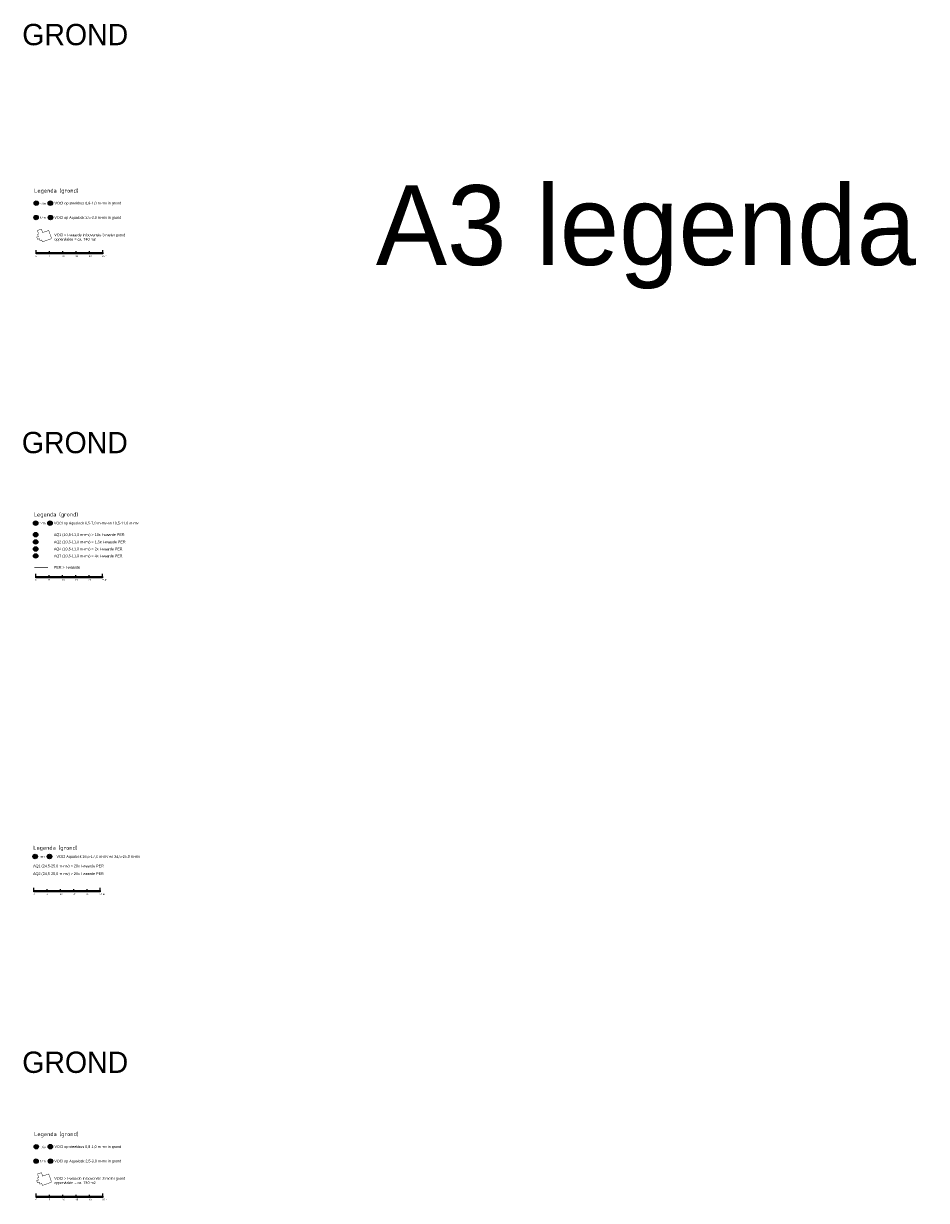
# Model space of a CAD drawing. Header units: millimetres. Extents: x 237058 to 239804, y 565701 to 567407.
# Tile 63 of 64: x 239464 to 239804, y 565895 to 566337. Entities that reach past the tile are written whole.
import ezdxf

# ---------------------------------------------------------------- set-up
doc = ezdxf.new("R2010")
doc.units = ezdxf.units.MM
for name, color, linetype in [('BC_LEGENDA', 7, 'CONTINUOUS'), ('Contouren G', 7, 'CONTINUOUS'), ('Contouren G 5 tot 15', 7, 'CONTINUOUS')]:
    doc.layers.add(name, color=color, linetype=linetype)
doc.styles.add('grondslag', font='isocpeur.ttf')
doc.styles.add('TAUW-ISOCP', font='tcb_isocp.shx')

msp = doc.modelspace()

# ---------------------------------------------------------------- hatches: boundary and pattern name
at = {"layer": 'BC_LEGENDA'}
h = msp.add_hatch(color=103, dxfattribs=at)
h.dxf.hatch_style = 1
edge = h.paths.add_edge_path()
edge.add_arc((239469.097, 566269.939), 0.835, 0, 360)
h = msp.add_hatch(color=103, dxfattribs=at)
h.dxf.hatch_style = 1
edge = h.paths.add_edge_path()
edge.add_arc((239474.388, 566269.959), 0.835, 0, 360)
h = msp.add_hatch(color=4, dxfattribs=at)
h.dxf.hatch_style = 1
edge = h.paths.add_edge_path()
edge.add_arc((239469.015, 566264.534), 0.835, 0, 360)
h = msp.add_hatch(color=4, dxfattribs=at)
h.dxf.hatch_style = 1
edge = h.paths.add_edge_path()
edge.add_arc((239474.422, 566264.535), 0.835, 0, 360)
h = msp.add_hatch(color=7, dxfattribs=at)
h.dxf.hatch_style = 1
h.paths.add_polyline_path([(239474.115, 566251.379), (239469.115, 566251.379), (239469.115, 566250.9), (239474.115, 566250.9)])
h.paths.add_polyline_path([(239484.115, 566251.379), (239479.115, 566251.379), (239479.115, 566250.9), (239484.115, 566250.9)])
h.paths.add_polyline_path([(239494.115, 566251.379), (239489.115, 566251.379), (239489.115, 566250.9), (239494.115, 566250.9)])
h = msp.add_hatch(color=4, dxfattribs=at)
h.dxf.hatch_style = 1
edge = h.paths.add_edge_path()
edge.add_arc((239468.862, 566149.724), 0.835, 0, 360)
h = msp.add_hatch(color=4, dxfattribs=at)
h.dxf.hatch_style = 1
edge = h.paths.add_edge_path()
edge.add_arc((239474.269, 566149.725), 0.835, 0, 360)
h = msp.add_hatch(color=4, dxfattribs=at)
h.dxf.hatch_style = 1
edge = h.paths.add_edge_path()
edge.add_arc((239468.862, 566145.392), 0.835, 0, 360)
h = msp.add_hatch(color=4, dxfattribs=at)
h.dxf.hatch_style = 1
edge = h.paths.add_edge_path()
edge.add_arc((239468.862, 566142.684), 0.835, 0, 360)
h = msp.add_hatch(color=4, dxfattribs=at)
h.dxf.hatch_style = 1
edge = h.paths.add_edge_path()
edge.add_arc((239468.862, 566140.025), 0.835, 0, 360)
h = msp.add_hatch(color=4, dxfattribs=at)
h.dxf.hatch_style = 1
edge = h.paths.add_edge_path()
edge.add_arc((239468.862, 566137.416), 0.835, 0, 360)
h = msp.add_hatch(color=7, dxfattribs=at)
h.dxf.hatch_style = 1
h.paths.add_polyline_path([(239473.961, 566129.714), (239468.961, 566129.714), (239468.961, 566129.234), (239473.961, 566129.234)])
h.paths.add_polyline_path([(239483.961, 566129.714), (239478.961, 566129.714), (239478.961, 566129.234), (239483.961, 566129.234)])
h.paths.add_polyline_path([(239493.961, 566129.714), (239488.961, 566129.714), (239488.961, 566129.234), (239493.961, 566129.234)])
h = msp.add_hatch(color=4, dxfattribs=at)
h.dxf.hatch_style = 1
edge = h.paths.add_edge_path()
edge.add_arc((239468.658, 566024.49), 0.835, 0, 360)
h = msp.add_hatch(color=4, dxfattribs=at)
h.dxf.hatch_style = 1
edge = h.paths.add_edge_path()
edge.add_arc((239474.065, 566024.491), 0.835, 0, 360)
h = msp.add_hatch(color=7, dxfattribs=at)
h.dxf.hatch_style = 1
h.paths.add_polyline_path([(239473.158, 566011.709), (239468.158, 566011.709), (239468.158, 566011.23), (239473.158, 566011.23)])
h.paths.add_polyline_path([(239483.158, 566011.709), (239478.158, 566011.709), (239478.158, 566011.23), (239483.158, 566011.23)])
h.paths.add_polyline_path([(239493.158, 566011.709), (239488.158, 566011.709), (239488.158, 566011.23), (239493.158, 566011.23)])
h = msp.add_hatch(color=103, dxfattribs=at)
h.dxf.hatch_style = 1
edge = h.paths.add_edge_path()
edge.add_arc((239469.097, 565915.464), 0.835, 0, 360)
h = msp.add_hatch(color=103, dxfattribs=at)
h.dxf.hatch_style = 1
edge = h.paths.add_edge_path()
edge.add_arc((239474.388, 565915.484), 0.835, 0, 360)
h = msp.add_hatch(color=4, dxfattribs=at)
h.dxf.hatch_style = 1
edge = h.paths.add_edge_path()
edge.add_arc((239469.015, 565910.059), 0.835, 0, 360)
h = msp.add_hatch(color=4, dxfattribs=at)
h.dxf.hatch_style = 1
edge = h.paths.add_edge_path()
edge.add_arc((239474.422, 565910.06), 0.835, 0, 360)
h = msp.add_hatch(color=7, dxfattribs=at)
h.dxf.hatch_style = 1
h.paths.add_polyline_path([(239474.115, 565896.904), (239469.115, 565896.904), (239469.115, 565896.425), (239474.115, 565896.425)])
h.paths.add_polyline_path([(239484.115, 565896.904), (239479.115, 565896.904), (239479.115, 565896.425), (239484.115, 565896.425)])
h.paths.add_polyline_path([(239494.115, 565896.904), (239489.115, 565896.904), (239489.115, 565896.425), (239494.115, 565896.425)])

# ---------------------------------------------------------------- linework, layer by layer
at = {"layer": 'BC_LEGENDA', "flags": 128}
for points in [[(239469.115, 566251.379), (239469.115, 566252.337)], [(239474.115, 566250.9), (239474.115, 566251.858)], [(239479.115, 566250.9), (239479.115, 566251.858)], [(239484.115, 566250.9), (239484.115, 566251.858)], [(239489.115, 566250.9), (239489.115, 566251.858)], [(239494.115, 566251.379), (239494.115, 566252.337)], [(239468.961, 566129.714), (239468.961, 566130.672)], [(239493.961, 566129.714), (239493.961, 566130.672)], [(239473.961, 566129.234), (239473.961, 566130.193)], [(239478.961, 566129.234), (239478.961, 566130.193)], [(239483.961, 566129.234), (239483.961, 566130.193)], [(239488.961, 566129.234), (239488.961, 566130.193)], [(239468.158, 566011.709), (239468.158, 566012.667)], [(239473.158, 566011.23), (239473.158, 566012.188)], [(239478.158, 566011.23), (239478.158, 566012.188)], [(239483.158, 566011.23), (239483.158, 566012.188)], [(239488.158, 566011.23), (239488.158, 566012.188)], [(239493.158, 566011.709), (239493.158, 566012.667)], [(239469.115, 565896.904), (239469.115, 565897.862)], [(239474.115, 565896.425), (239474.115, 565897.383)], [(239479.115, 565896.425), (239479.115, 565897.383)], [(239484.115, 565896.425), (239484.115, 565897.383)], [(239489.115, 565896.425), (239489.115, 565897.383)], [(239494.115, 565896.904), (239494.115, 565897.862)]]:
    msp.add_lwpolyline(points, dxfattribs=at)
at = {"layer": 'BC_LEGENDA', "color": 7}
for points in [[(239469.115, 566251.379), (239474.115, 566251.379), (239474.115, 566250.9), (239469.115, 566250.9)], [(239474.115, 566251.379), (239479.115, 566251.379), (239479.115, 566250.9), (239474.115, 566250.9)], [(239479.115, 566251.379), (239484.115, 566251.379), (239484.115, 566250.9), (239479.115, 566250.9)], [(239484.115, 566251.379), (239489.115, 566251.379), (239489.115, 566250.9), (239484.115, 566250.9)], [(239489.115, 566251.379), (239494.115, 566251.379), (239494.115, 566250.9), (239489.115, 566250.9)], [(239468.961, 566129.714), (239473.961, 566129.714), (239473.961, 566129.234), (239468.961, 566129.234)], [(239473.961, 566129.714), (239478.961, 566129.714), (239478.961, 566129.234), (239473.961, 566129.234)], [(239478.961, 566129.714), (239483.961, 566129.714), (239483.961, 566129.234), (239478.961, 566129.234)], [(239483.961, 566129.714), (239488.961, 566129.714), (239488.961, 566129.234), (239483.961, 566129.234)], [(239488.961, 566129.714), (239493.961, 566129.714), (239493.961, 566129.234), (239488.961, 566129.234)], [(239468.158, 566011.709), (239473.158, 566011.709), (239473.158, 566011.23), (239468.158, 566011.23)], [(239473.158, 566011.709), (239478.158, 566011.709), (239478.158, 566011.23), (239473.158, 566011.23)], [(239478.158, 566011.709), (239483.158, 566011.709), (239483.158, 566011.23), (239478.158, 566011.23)], [(239483.158, 566011.709), (239488.158, 566011.709), (239488.158, 566011.23), (239483.158, 566011.23)], [(239488.158, 566011.709), (239493.158, 566011.709), (239493.158, 566011.23), (239488.158, 566011.23)], [(239469.115, 565896.904), (239474.115, 565896.904), (239474.115, 565896.425), (239469.115, 565896.425)], [(239474.115, 565896.904), (239479.115, 565896.904), (239479.115, 565896.425), (239474.115, 565896.425)], [(239479.115, 565896.904), (239484.115, 565896.904), (239484.115, 565896.425), (239479.115, 565896.425)], [(239484.115, 565896.904), (239489.115, 565896.904), (239489.115, 565896.425), (239484.115, 565896.425)], [(239489.115, 565896.904), (239494.115, 565896.904), (239494.115, 565896.425), (239489.115, 565896.425)]]:
    msp.add_lwpolyline(points, close=True, dxfattribs=at)
for centre in [(239469.097, 566269.939), (239474.388, 566269.959), (239469.015, 566264.534), (239469.015, 566264.534), (239474.422, 566264.535), (239474.422, 566264.535), (239468.862, 566149.724), (239468.862, 566149.724), (239474.269, 566149.725), (239474.269, 566149.725), (239468.862, 566145.392), (239468.862, 566145.392), (239468.862, 566142.684), (239468.862, 566142.684), (239468.862, 566140.025), (239468.862, 566140.025), (239468.862, 566137.416), (239468.862, 566137.416), (239468.658, 566024.49), (239468.658, 566024.49), (239474.065, 566024.491), (239474.065, 566024.491), (239469.097, 565915.464), (239474.388, 565915.484), (239469.015, 565910.059), (239469.015, 565910.059), (239474.422, 565910.06), (239474.422, 565910.06)]:
    msp.add_circle(centre, 0.835, dxfattribs=at)
at = {"layer": 'Contouren G', "color": 244, "true_color": 0x991b1e, "const_width": 0.15, "flags": 128}
for points in [[(239469.262, 566257.21), (239469.538, 566256.366), (239470.264, 566256.586), (239470.489, 566255.888), (239471.136, 566256.096), (239471.434, 566255.394), (239474.851, 566256.649), (239473.778, 566259.702), (239471.453, 566258.885), (239471.063, 566260.204), (239469.531, 566259.686), (239469.993, 566258.372), (239469.561, 566258.22), (239469.863, 566257.39)], [(239469.262, 565902.735), (239469.538, 565901.891), (239470.264, 565902.111), (239470.489, 565901.413), (239471.136, 565901.621), (239471.434, 565900.919), (239474.851, 565902.174), (239473.778, 565905.227), (239471.453, 565904.41), (239471.063, 565905.729), (239469.531, 565905.211), (239469.993, 565903.897), (239469.561, 565903.745), (239469.863, 565902.915)]]:
    msp.add_lwpolyline(points, close=True, dxfattribs=at)
at = {"layer": 'Contouren G 5 tot 15', "color": 244, "true_color": 0x991b1e, "const_width": 0.3, "flags": 128}
msp.add_lwpolyline([(239468.42, 566133.034), (239473.556, 566133.034)], dxfattribs=at)

# ---------------------------------------------------------------- texts
at = {"layer": 'BC_LEGENDA', "color": 7, "style": 'grondslag'}
for s, height, p in [('S1', 0.7812, (239468.514, 566269.567)), ('S10', 0.7812, (239473.64, 566269.643)), ('AQ1', 0.625, (239468.338, 566264.312)), ('AQ7', 0.625, (239473.698, 566264.283)), ('AQ1', 0.625, (239468.185, 566149.502)), ('AQ7', 0.625, (239473.545, 566149.473)), ('AQ1', 0.625, (239468.185, 566145.17)), ('AQ2', 0.625, (239468.185, 566142.462)), ('AQ4', 0.625, (239468.185, 566139.804)), ('AQ7', 0.625, (239468.185, 566137.194)), ('AQ1', 0.625, (239467.98, 566024.268)), ('AQ2', 0.625, (239473.34, 566024.239)), ('S1', 0.7812, (239468.514, 565915.092)), ('S10', 0.7812, (239473.64, 565915.168)), ('AQ1', 0.625, (239468.338, 565909.837)), ('AQ7', 0.625, (239473.698, 565909.808))]:
    msp.add_text(s, height=height, dxfattribs=at).set_placement(p)
at = {"layer": 'BC_LEGENDA'}
for s, height, style, p in [('t/m', 0.9375, 'grondslag', (239470.527, 566269.358)), ('VOCl op steekbus 0,8-1,0 m-mv in grond', 1, 'TAUW-ISOCP', (239475.959, 566269.451)), ('t/m', 0.9375, 'grondslag', (239470.436, 566264.053)), ('VOCl op Aqualock 2,5-3,0 m-mv in grond', 1, 'TAUW-ISOCP', (239475.877, 566264.046)), ('VOCl > I-waarde in bovenste 3 meter grond', 1, 'TAUW-ISOCP', (239475.877, 566257.522)), ('oppervlakte = ca. 740 m2', 1, 'TAUW-ISOCP', (239475.877, 566255.899)), ('t/m', 0.9375, 'grondslag', (239470.283, 566149.243)), ('VOCl op Aqualock 6,5-7,0 m-mv en 10,5-11,0 m-mv', 1, 'TAUW-ISOCP', (239475.724, 566149.236)), ('AQ1 (10,5-11,0 m-mv) > 10x I-waarde PER', 1, 'TAUW-ISOCP', (239475.724, 566144.904)), ('AQ2 (10,5-11,0 m-mv) > 1,5x I-waarde PER', 1, 'TAUW-ISOCP', (239475.724, 566142.196)), ('AQ4 (10,5-11,0 m-mv) > 2x I-waarde PER', 1, 'TAUW-ISOCP', (239475.724, 566139.537)), ('AQ7 (10,5-11,0 m-mv) > 4x I-waarde PER', 1, 'TAUW-ISOCP', (239475.724, 566136.928)), ('PER > I-waarde', 1, 'TAUW-ISOCP', (239475.724, 566132.628)), ('en', 0.9375, 'grondslag', (239470.677, 566024.061)), ('VOCl Aqualock 16,5-17,0 m-mv en 24,5-25,0 m-mv', 1, 'TAUW-ISOCP', (239476.708, 566023.992)), ('AQ1 (24,5-25,0 m-mv) > 20x I-waarde PER', 1, 'TAUW-ISOCP', (239467.904, 566020.454)), ('AQ2 (24,5-25,0 m-mv) > 20x I-waarde PER', 1, 'TAUW-ISOCP', (239467.904, 566017.541)), ('t/m', 0.9375, 'grondslag', (239470.527, 565914.883)), ('VOCl op steekbus 0,8-1,0 m-mv in grond', 1, 'TAUW-ISOCP', (239475.959, 565914.976)), ('t/m', 0.9375, 'grondslag', (239470.436, 565909.578)), ('VOCl op Aqualock 2,5-3,0 m-mv in grond', 1, 'TAUW-ISOCP', (239475.877, 565909.571)), ('VOCl > I-waarde in bovenste 3 meter grond', 1, 'TAUW-ISOCP', (239475.877, 565903.047)), ('oppervlakte = ca. 740 m2', 1, 'TAUW-ISOCP', (239475.877, 565901.424))]:
    msp.add_text(s, height=height, dxfattribs=dict(at, style=style)).set_placement(p)
at = {"layer": 'BC_LEGENDA', "attachment_point": 1}
for s, width, insert, char_height, style in [('GROND', 67.00279, (239463.825, 566337.287), 8, 'TAUW-ISOCP'), ('A3 legenda', 393.93627, (239596.707, 566276.704), 30, 'TAUW-ISOCP'), ('Legenda (grond)', 34.5373, (239468.321, 566275.42), 1.5, 'grondslag'), ('0', 60.11631, (239468.862, 566250.385), 0.625, 'TAUW-ISOCP'), ('5', 60.11631, (239473.862, 566250.385), 0.625, 'TAUW-ISOCP'), ('10', 60.11631, (239478.862, 566250.385), 0.625, 'TAUW-ISOCP'), ('15', 60.11631, (239483.862, 566250.385), 0.625, 'TAUW-ISOCP'), ('20', 60.11631, (239488.862, 566250.385), 0.625, 'TAUW-ISOCP'), ('25 m', 60.11631, (239493.862, 566250.385), 0.625, 'TAUW-ISOCP'), ('GROND', 67.00279, (239463.672, 566184.009), 8, 'TAUW-ISOCP'), ('Legenda (grond)', 34.5373, (239468.168, 566153.754), 1.5, 'grondslag'), ('0', 60.11631, (239468.709, 566128.72), 0.625, 'TAUW-ISOCP'), ('5', 60.11631, (239473.709, 566128.72), 0.625, 'TAUW-ISOCP'), ('10', 60.11631, (239478.709, 566128.72), 0.625, 'TAUW-ISOCP'), ('15', 60.11631, (239483.709, 566128.72), 0.625, 'TAUW-ISOCP'), ('20', 60.11631, (239488.709, 566128.72), 0.625, 'TAUW-ISOCP'), ('25 m', 60.11631, (239493.709, 566128.72), 0.625, 'TAUW-ISOCP'), ('Legenda (grond)', 34.5373, (239467.964, 566028.521), 1.5, 'grondslag'), ('0', 60.11631, (239467.906, 566010.715), 0.625, 'TAUW-ISOCP'), ('5', 60.11631, (239472.906, 566010.715), 0.625, 'TAUW-ISOCP'), ('10', 60.11631, (239477.906, 566010.715), 0.625, 'TAUW-ISOCP'), ('15', 60.11631, (239482.906, 566010.715), 0.625, 'TAUW-ISOCP'), ('20', 60.11631, (239487.906, 566010.715), 0.625, 'TAUW-ISOCP'), ('25 m', 60.11631, (239492.906, 566010.715), 0.625, 'TAUW-ISOCP'), ('GROND', 67.00279, (239463.825, 565951.199), 8, 'TAUW-ISOCP'), ('Legenda (grond)', 34.5373, (239468.321, 565920.945), 1.5, 'grondslag'), ('0', 60.11631, (239468.862, 565895.91), 0.625, 'TAUW-ISOCP'), ('5', 60.11631, (239473.862, 565895.91), 0.625, 'TAUW-ISOCP'), ('10', 60.11631, (239478.862, 565895.91), 0.625, 'TAUW-ISOCP'), ('15', 60.11631, (239483.862, 565895.91), 0.625, 'TAUW-ISOCP'), ('20', 60.11631, (239488.862, 565895.91), 0.625, 'TAUW-ISOCP'), ('25 m', 60.11631, (239493.862, 565895.91), 0.625, 'TAUW-ISOCP')]:
    msp.add_mtext_dynamic_manual_height_columns(s, width=width, gutter_width=12.5, heights=[0], dxfattribs=dict(at, insert=insert, char_height=char_height, style=style))

doc.saveas('drawing.dxf')
